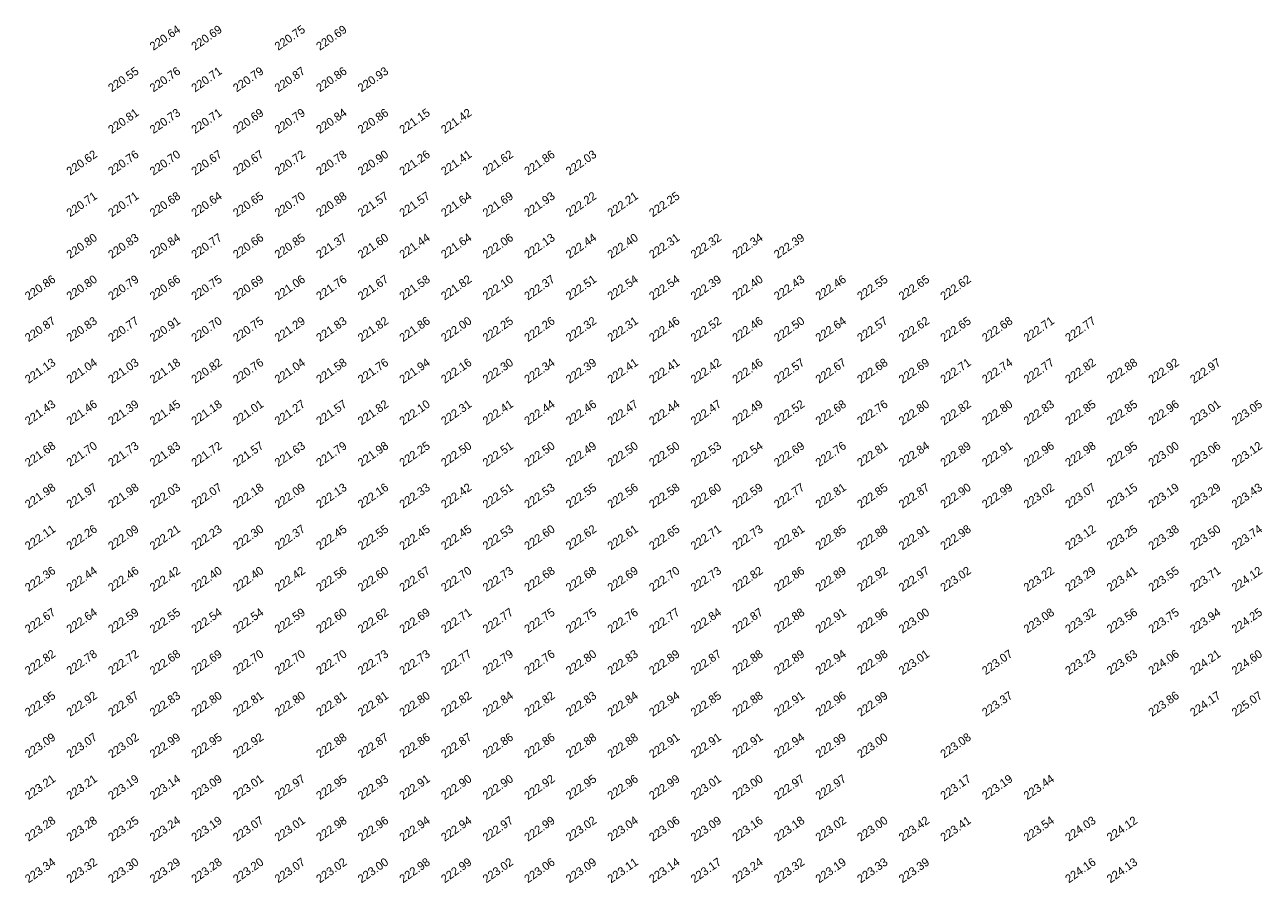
# Model space of a CAD drawing. Extents: x 2322 to 3271, y 4823 to 5326.
# Tile 5 of 10: x 2797 to 2946, y 4928 to 5031. Entities that reach past the tile are written whole.
import ezdxf

# ---------------------------------------------------------------- set-up
doc = ezdxf.new("R2010")
doc.units = 0
doc.header["$MEASUREMENT"] = 0
doc.layers.add('SPOT LEVEL', color=8, linetype='Continuous')

msp = doc.modelspace()

# ---------------------------------------------------------------- texts
at = {"layer": 'SPOT LEVEL'}
for s, p in [('220.64', (2812.59, 5028.22, 444.05)), ('220.69', (2817.59, 5028.22, 444.11)), ('220.75', (2827.59, 5028.22, 444.17)), ('220.69', (2832.59, 5028.22, 444.11)), ('220.55', (2807.59, 5023.22, 443.97)), ('220.76', (2812.59, 5023.22, 444.18)), ('220.71', (2817.59, 5023.22, 444.12)), ('220.79', (2822.59, 5023.22, 444.2)), ('220.87', (2827.59, 5023.22, 444.29)), ('220.86', (2832.59, 5023.22, 444.28)), ('220.93', (2837.59, 5023.22, 444.35)), ('220.81', (2807.59, 5018.22, 444.23)), ('220.73', (2812.59, 5018.22, 444.14)), ('220.71', (2817.59, 5018.22, 444.13)), ('220.69', (2822.59, 5018.22, 444.11)), ('220.79', (2827.59, 5018.22, 444.2)), ('220.84', (2832.59, 5018.22, 444.26)), ('220.86', (2837.59, 5018.22, 444.28)), ('221.15', (2842.59, 5018.22, 444.56)), ('221.42', (2847.59, 5018.22, 444.83)), ('220.62', (2802.59, 5013.22, 444.04)), ('220.76', (2807.59, 5013.22, 444.18)), ('220.70', (2812.59, 5013.22, 444.11)), ('220.67', (2817.59, 5013.22, 444.09)), ('220.67', (2822.59, 5013.22, 444.09)), ('220.72', (2827.59, 5013.22, 444.13)), ('220.78', (2832.59, 5013.22, 444.2)), ('220.90', (2837.59, 5013.22, 444.32)), ('221.26', (2842.59, 5013.22, 444.68)), ('221.41', (2847.59, 5013.22, 444.82)), ('221.62', (2852.59, 5013.22, 445.03)), ('221.86', (2857.59, 5013.22, 445.28)), ('222.03', (2862.59, 5013.22, 445.45)), ('220.71', (2802.59, 5008.22, 444.13)), ('220.71', (2807.59, 5008.22, 444.13)), ('220.68', (2812.59, 5008.22, 444.09)), ('220.64', (2817.59, 5008.22, 444.06)), ('220.65', (2822.59, 5008.22, 444.06)), ('220.70', (2827.59, 5008.22, 444.12)), ('220.88', (2832.59, 5008.22, 444.29)), ('221.57', (2837.59, 5008.22, 444.99)), ('221.57', (2842.59, 5008.22, 444.99)), ('221.64', (2847.59, 5008.22, 445.06)), ('221.69', (2852.59, 5008.22, 445.1)), ('221.93', (2857.59, 5008.22, 445.35)), ('222.22', (2862.59, 5008.22, 445.63)), ('222.21', (2867.59, 5008.22, 445.63)), ('222.25', (2872.59, 5008.22, 445.67)), ('220.80', (2802.59, 5003.22, 444.22)), ('220.83', (2807.59, 5003.22, 444.25)), ('220.84', (2812.59, 5003.22, 444.26)), ('220.77', (2817.59, 5003.22, 444.18)), ('220.66', (2822.59, 5003.22, 444.08)), ('220.85', (2827.59, 5003.22, 444.26)), ('221.37', (2832.59, 5003.22, 444.79)), ('221.60', (2837.59, 5003.22, 445.01)), ('221.44', (2842.59, 5003.22, 444.86)), ('221.64', (2847.59, 5003.22, 445.05)), ('222.06', (2852.59, 5003.22, 445.48)), ('222.13', (2857.59, 5003.22, 445.54)), ('222.44', (2862.59, 5003.22, 445.86)), ('222.40', (2867.59, 5003.22, 445.81)), ('222.31', (2872.59, 5003.22, 445.72)), ('222.32', (2877.59, 5003.22, 445.74)), ('222.34', (2882.59, 5003.22, 445.75)), ('222.39', (2887.59, 5003.22, 445.81)), ('220.86', (2797.59, 4998.22, 444.27)), ('220.80', (2802.59, 4998.22, 444.22)), ('220.79', (2807.59, 4998.22, 444.21)), ('220.66', (2812.59, 4998.22, 444.08)), ('220.75', (2817.59, 4998.22, 444.17)), ('220.69', (2822.59, 4998.22, 444.11)), ('221.06', (2827.59, 4998.22, 444.48)), ('221.76', (2832.59, 4998.22, 445.18)), ('221.67', (2837.59, 4998.22, 445.09)), ('221.58', (2842.59, 4998.22, 445)), ('221.82', (2847.59, 4998.22, 445.24)), ('222.10', (2852.59, 4998.22, 445.52)), ('222.37', (2857.59, 4998.22, 445.79)), ('222.51', (2862.59, 4998.22, 445.93)), ('222.54', (2867.59, 4998.22, 445.96)), ('222.54', (2872.59, 4998.22, 445.96)), ('222.39', (2877.59, 4998.22, 445.8)), ('222.40', (2882.59, 4998.22, 445.82)), ('222.43', (2887.59, 4998.22, 445.84)), ('222.46', (2892.59, 4998.22, 445.88)), ('222.55', (2897.59, 4998.22, 445.96)), ('222.65', (2902.59, 4998.22, 446.06)), ('222.62', (2907.59, 4998.22, 446.04)), ('220.87', (2797.59, 4993.22, 444.29)), ('220.83', (2802.59, 4993.22, 444.25)), ('220.77', (2807.59, 4993.22, 444.19)), ('220.91', (2812.59, 4993.22, 444.33)), ('220.70', (2817.59, 4993.22, 444.12)), ('220.75', (2822.59, 4993.22, 444.16)), ('221.29', (2827.59, 4993.22, 444.71)), ('221.83', (2832.59, 4993.22, 445.25)), ('221.82', (2837.59, 4993.22, 445.24)), ('221.86', (2842.59, 4993.22, 445.27)), ('222.00', (2847.59, 4993.22, 445.42)), ('222.25', (2852.59, 4993.22, 445.67)), ('222.26', (2857.59, 4993.22, 445.68)), ('222.32', (2862.59, 4993.22, 445.74)), ('222.31', (2867.59, 4993.22, 445.73)), ('222.46', (2872.59, 4993.22, 445.88)), ('222.52', (2877.59, 4993.22, 445.94)), ('222.46', (2882.59, 4993.22, 445.87)), ('222.50', (2887.59, 4993.22, 445.91)), ('222.64', (2892.59, 4993.22, 446.06)), ('222.57', (2897.59, 4993.22, 445.99)), ('222.62', (2902.59, 4993.22, 446.04)), ('222.65', (2907.59, 4993.22, 446.07)), ('222.68', (2912.59, 4993.22, 446.1)), ('222.71', (2917.59, 4993.22, 446.13)), ('222.77', (2922.59, 4993.22, 446.19)), ('221.13', (2797.59, 4988.22, 444.54)), ('221.04', (2802.59, 4988.22, 444.45)), ('221.03', (2807.59, 4988.22, 444.45)), ('221.18', (2812.59, 4988.22, 444.6)), ('220.82', (2817.59, 4988.22, 444.24)), ('220.76', (2822.59, 4988.22, 444.18)), ('221.04', (2827.59, 4988.22, 444.46)), ('221.58', (2832.59, 4988.22, 445)), ('221.76', (2837.59, 4988.22, 445.17)), ('221.94', (2842.59, 4988.22, 445.36)), ('222.16', (2847.59, 4988.22, 445.57)), ('222.30', (2852.59, 4988.22, 445.72)), ('222.34', (2857.59, 4988.22, 445.76)), ('222.39', (2862.59, 4988.22, 445.81)), ('222.41', (2867.59, 4988.22, 445.83)), ('222.41', (2872.59, 4988.22, 445.82)), ('222.42', (2877.59, 4988.22, 445.84)), ('222.46', (2882.59, 4988.22, 445.88)), ('222.57', (2887.59, 4988.22, 445.98)), ('222.67', (2892.59, 4988.22, 446.08)), ('222.68', (2897.59, 4988.22, 446.1)), ('222.69', (2902.59, 4988.22, 446.11)), ('222.71', (2907.59, 4988.22, 446.13)), ('222.74', (2912.59, 4988.22, 446.16)), ('222.77', (2917.59, 4988.22, 446.19)), ('222.82', (2922.59, 4988.22, 446.23)), ('222.88', (2927.59, 4988.22, 446.3)), ('222.92', (2932.59, 4988.22, 446.34)), ('222.97', (2937.59, 4988.22, 446.39)), ('221.43', (2797.59, 4983.22, 444.85)), ('221.46', (2802.59, 4983.22, 444.88)), ('221.39', (2807.59, 4983.22, 444.8)), ('221.45', (2812.59, 4983.22, 444.87)), ('221.18', (2817.59, 4983.22, 444.6)), ('221.01', (2822.59, 4983.22, 444.43)), ('221.27', (2827.59, 4983.22, 444.69)), ('221.57', (2832.59, 4983.22, 444.98)), ('221.82', (2837.59, 4983.22, 445.24)), ('222.10', (2842.59, 4983.22, 445.52)), ('222.31', (2847.59, 4983.22, 445.73)), ('222.41', (2852.59, 4983.22, 445.82)), ('222.44', (2857.59, 4983.22, 445.85)), ('222.46', (2862.59, 4983.22, 445.88)), ('222.47', (2867.59, 4983.22, 445.88)), ('222.44', (2872.59, 4983.22, 445.86)), ('222.47', (2877.59, 4983.22, 445.89)), ('222.49', (2882.59, 4983.22, 445.9)), ('222.52', (2887.59, 4983.22, 445.93)), ('222.68', (2892.59, 4983.22, 446.1)), ('222.76', (2897.59, 4983.22, 446.17)), ('222.80', (2902.59, 4983.22, 446.22)), ('222.82', (2907.59, 4983.22, 446.24)), ('222.80', (2912.59, 4983.22, 446.22)), ('222.83', (2917.59, 4983.22, 446.25)), ('222.85', (2922.59, 4983.22, 446.27)), ('222.85', (2927.59, 4983.22, 446.26)), ('222.96', (2932.59, 4983.22, 446.38)), ('223.01', (2937.59, 4983.22, 446.43)), ('223.05', (2942.59, 4983.22, 446.47)), ('221.68', (2797.59, 4978.22, 445.1)), ('221.70', (2802.59, 4978.22, 445.12)), ('221.73', (2807.59, 4978.22, 445.14)), ('221.83', (2812.59, 4978.22, 445.25)), ('221.72', (2817.59, 4978.22, 445.13)), ('221.57', (2822.59, 4978.22, 444.99)), ('221.63', (2827.59, 4978.22, 445.04)), ('221.79', (2832.59, 4978.22, 445.2)), ('221.98', (2837.59, 4978.22, 445.4)), ('222.25', (2842.59, 4978.22, 445.67)), ('222.50', (2847.59, 4978.22, 445.91)), ('222.51', (2852.59, 4978.22, 445.92)), ('222.50', (2857.59, 4978.22, 445.92)), ('222.49', (2862.59, 4978.22, 445.91)), ('222.50', (2867.59, 4978.22, 445.92)), ('222.50', (2872.59, 4978.22, 445.92)), ('222.53', (2877.59, 4978.22, 445.95)), ('222.54', (2882.59, 4978.22, 445.96)), ('222.69', (2887.59, 4978.22, 446.11)), ('222.76', (2892.59, 4978.22, 446.17)), ('222.81', (2897.59, 4978.22, 446.23)), ('222.84', (2902.59, 4978.22, 446.26)), ('222.89', (2907.59, 4978.22, 446.31)), ('222.91', (2912.59, 4978.22, 446.33)), ('222.96', (2917.59, 4978.22, 446.37)), ('222.98', (2922.59, 4978.22, 446.4)), ('222.95', (2927.59, 4978.22, 446.37)), ('223.00', (2932.59, 4978.22, 446.41)), ('223.06', (2937.59, 4978.22, 446.48)), ('223.12', (2942.59, 4978.22, 446.54)), ('221.98', (2797.59, 4973.22, 445.4)), ('221.97', (2802.59, 4973.22, 445.39)), ('221.98', (2807.59, 4973.22, 445.4)), ('222.03', (2812.59, 4973.22, 445.45)), ('222.07', (2817.59, 4973.22, 445.48)), ('222.18', (2822.59, 4973.22, 445.6)), ('222.09', (2827.59, 4973.22, 445.51)), ('222.13', (2832.59, 4973.22, 445.55)), ('222.16', (2837.59, 4973.22, 445.57)), ('222.33', (2842.59, 4973.22, 445.75)), ('222.42', (2847.59, 4973.22, 445.84)), ('222.51', (2852.59, 4973.22, 445.93)), ('222.53', (2857.59, 4973.22, 445.95)), ('222.55', (2862.59, 4973.22, 445.97)), ('222.56', (2867.59, 4973.22, 445.98)), ('222.58', (2872.59, 4973.22, 446)), ('222.60', (2877.59, 4973.22, 446.02)), ('222.59', (2882.59, 4973.22, 446.01)), ('222.77', (2887.59, 4973.22, 446.18)), ('222.81', (2892.59, 4973.22, 446.22)), ('222.85', (2897.59, 4973.22, 446.26)), ('222.87', (2902.59, 4973.22, 446.29)), ('222.90', (2907.59, 4973.22, 446.32)), ('222.99', (2912.59, 4973.22, 446.41)), ('223.02', (2917.59, 4973.22, 446.44)), ('223.07', (2922.59, 4973.22, 446.49)), ('223.15', (2927.59, 4973.22, 446.57)), ('223.19', (2932.59, 4973.22, 446.61)), ('223.29', (2937.59, 4973.22, 446.71)), ('223.43', (2942.59, 4973.22, 446.85)), ('222.11', (2797.59, 4968.22, 445.53)), ('222.26', (2802.59, 4968.22, 445.67)), ('222.09', (2807.59, 4968.22, 445.51)), ('222.21', (2812.59, 4968.22, 445.63)), ('222.23', (2817.59, 4968.22, 445.65)), ('222.30', (2822.59, 4968.22, 445.72)), ('222.37', (2827.59, 4968.22, 445.78)), ('222.45', (2832.59, 4968.22, 445.87)), ('222.55', (2837.59, 4968.22, 445.97)), ('222.45', (2842.59, 4968.22, 445.86)), ('222.45', (2847.59, 4968.22, 445.86)), ('222.53', (2852.59, 4968.22, 445.95)), ('222.60', (2857.59, 4968.22, 446.02)), ('222.62', (2862.59, 4968.22, 446.03)), ('222.61', (2867.59, 4968.22, 446.03)), ('222.65', (2872.59, 4968.22, 446.06)), ('222.71', (2877.59, 4968.22, 446.12)), ('222.73', (2882.59, 4968.22, 446.15)), ('222.81', (2887.59, 4968.22, 446.22)), ('222.85', (2892.59, 4968.22, 446.26)), ('222.88', (2897.59, 4968.22, 446.3)), ('222.91', (2902.59, 4968.22, 446.33)), ('222.98', (2907.59, 4968.22, 446.4)), ('223.12', (2922.59, 4968.22, 446.54)), ('223.25', (2927.59, 4968.22, 446.67)), ('223.38', (2932.59, 4968.22, 446.8)), ('223.50', (2937.59, 4968.22, 446.92)), ('223.74', (2942.59, 4968.22, 447.15)), ('222.36', (2797.59, 4963.22, 445.78)), ('222.44', (2802.59, 4963.22, 445.86)), ('222.46', (2807.59, 4963.22, 445.88)), ('222.42', (2812.59, 4963.22, 445.84)), ('222.40', (2817.59, 4963.22, 445.81)), ('222.40', (2822.59, 4963.22, 445.82)), ('222.42', (2827.59, 4963.22, 445.83)), ('222.56', (2832.59, 4963.22, 445.98)), ('222.60', (2837.59, 4963.22, 446.01)), ('222.67', (2842.59, 4963.22, 446.08)), ('222.70', (2847.59, 4963.22, 446.12)), ('222.73', (2852.59, 4963.22, 446.15)), ('222.68', (2857.59, 4963.22, 446.1)), ('222.68', (2862.59, 4963.22, 446.1)), ('222.69', (2867.59, 4963.22, 446.1)), ('222.70', (2872.59, 4963.22, 446.12)), ('222.73', (2877.59, 4963.22, 446.15)), ('222.82', (2882.59, 4963.22, 446.24)), ('222.86', (2887.59, 4963.22, 446.27)), ('222.89', (2892.59, 4963.22, 446.3)), ('222.92', (2897.59, 4963.22, 446.34)), ('222.97', (2902.59, 4963.22, 446.38)), ('223.02', (2907.59, 4963.22, 446.44)), ('223.22', (2917.59, 4963.22, 446.64)), ('223.29', (2922.59, 4963.22, 446.7)), ('223.41', (2927.59, 4963.22, 446.82)), ('223.55', (2932.59, 4963.22, 446.96)), ('223.71', (2937.59, 4963.22, 447.13)), ('224.12', (2942.59, 4963.22, 447.53)), ('222.67', (2797.59, 4958.22, 446.09)), ('222.77', (2852.59, 4958.22, 446.19)), ('222.77', (2872.59, 4958.22, 446.19)), ('222.87', (2882.59, 4958.22, 446.28)), ('222.64', (2802.59, 4958.22, 446.06)), ('222.59', (2807.59, 4958.22, 446.01)), ('222.55', (2812.59, 4958.22, 445.97)), ('222.54', (2817.59, 4958.22, 445.95)), ('222.54', (2822.59, 4958.22, 445.96)), ('222.59', (2827.59, 4958.22, 446)), ('222.60', (2832.59, 4958.22, 446.01)), ('222.62', (2837.59, 4958.22, 446.03)), ('222.69', (2842.59, 4958.22, 446.11)), ('222.71', (2847.59, 4958.22, 446.13)), ('222.75', (2857.59, 4958.22, 446.16)), ('222.75', (2862.59, 4958.22, 446.16)), ('222.76', (2867.59, 4958.22, 446.18)), ('222.84', (2877.59, 4958.22, 446.26)), ('222.88', (2887.59, 4958.22, 446.3)), ('222.91', (2892.59, 4958.22, 446.33)), ('222.96', (2897.59, 4958.22, 446.38)), ('223.00', (2902.59, 4958.22, 446.42)), ('223.08', (2917.59, 4958.22, 446.5)), ('223.32', (2922.59, 4958.22, 446.73)), ('223.56', (2927.59, 4958.22, 446.98)), ('223.75', (2932.59, 4958.22, 447.17)), ('223.94', (2937.59, 4958.22, 447.36)), ('224.25', (2942.59, 4958.22, 447.66)), ('222.82', (2797.59, 4953.22, 446.24)), ('222.78', (2802.59, 4953.22, 446.19)), ('222.72', (2807.59, 4953.22, 446.14)), ('222.68', (2812.59, 4953.22, 446.1)), ('222.69', (2817.59, 4953.22, 446.11)), ('222.70', (2822.59, 4953.22, 446.11)), ('222.70', (2827.59, 4953.22, 446.11)), ('222.70', (2832.59, 4953.22, 446.12)), ('222.73', (2837.59, 4953.22, 446.14)), ('222.73', (2842.59, 4953.22, 446.15)), ('222.77', (2847.59, 4953.22, 446.18)), ('222.79', (2852.59, 4953.22, 446.2)), ('222.76', (2857.59, 4953.22, 446.18)), ('222.80', (2862.59, 4953.22, 446.22)), ('222.83', (2867.59, 4953.22, 446.25)), ('222.89', (2872.59, 4953.22, 446.31)), ('222.87', (2877.59, 4953.22, 446.29)), ('222.88', (2882.59, 4953.22, 446.3)), ('222.89', (2887.59, 4953.22, 446.31)), ('222.94', (2892.59, 4953.22, 446.35)), ('222.98', (2897.59, 4953.22, 446.4)), ('223.01', (2902.59, 4953.22, 446.42)), ('223.07', (2912.59, 4953.22, 446.49)), ('223.23', (2922.59, 4953.22, 446.65)), ('223.63', (2927.59, 4953.22, 447.05)), ('224.06', (2932.59, 4953.22, 447.48)), ('224.21', (2937.59, 4953.22, 447.63)), ('224.60', (2942.59, 4953.22, 448.02)), ('222.95', (2797.59, 4948.22, 446.37)), ('222.92', (2802.59, 4948.22, 446.34)), ('222.87', (2807.59, 4948.22, 446.29)), ('222.83', (2812.59, 4948.22, 446.25)), ('222.80', (2817.59, 4948.22, 446.22)), ('222.81', (2822.59, 4948.22, 446.23)), ('222.80', (2827.59, 4948.22, 446.22)), ('222.81', (2832.59, 4948.22, 446.22)), ('222.81', (2837.59, 4948.22, 446.22)), ('222.80', (2842.59, 4948.22, 446.21)), ('222.82', (2847.59, 4948.22, 446.24)), ('222.84', (2852.59, 4948.22, 446.25)), ('222.82', (2857.59, 4948.22, 446.24)), ('222.83', (2862.59, 4948.22, 446.24)), ('222.84', (2867.59, 4948.22, 446.25)), ('222.94', (2872.59, 4948.22, 446.35)), ('222.85', (2877.59, 4948.22, 446.26)), ('222.88', (2882.59, 4948.22, 446.3)), ('222.91', (2887.59, 4948.22, 446.33)), ('222.96', (2892.59, 4948.22, 446.38)), ('222.99', (2897.59, 4948.22, 446.41)), ('223.37', (2912.59, 4948.22, 446.78)), ('223.86', (2932.59, 4948.22, 447.27)), ('224.17', (2937.59, 4948.22, 447.59)), ('225.07', (2942.59, 4948.22, 448.49)), ('223.09', (2797.59, 4943.22, 446.5)), ('223.07', (2802.59, 4943.22, 446.49)), ('223.02', (2807.59, 4943.22, 446.44)), ('222.99', (2812.59, 4943.22, 446.4)), ('222.95', (2817.59, 4943.22, 446.36)), ('222.92', (2822.59, 4943.22, 446.34)), ('222.88', (2832.59, 4943.22, 446.3)), ('222.87', (2837.59, 4943.22, 446.28)), ('222.86', (2842.59, 4943.22, 446.28)), ('222.87', (2847.59, 4943.22, 446.28)), ('222.86', (2852.59, 4943.22, 446.27)), ('222.86', (2857.59, 4943.22, 446.27)), ('222.88', (2862.59, 4943.22, 446.3)), ('222.88', (2867.59, 4943.22, 446.3)), ('222.91', (2872.59, 4943.22, 446.33)), ('222.91', (2877.59, 4943.22, 446.33)), ('222.91', (2882.59, 4943.22, 446.33)), ('222.94', (2887.59, 4943.22, 446.35)), ('222.99', (2892.59, 4943.22, 446.4)), ('223.00', (2897.59, 4943.22, 446.42)), ('223.08', (2907.59, 4943.22, 446.49)), ('223.21', (2797.59, 4938.22, 446.62)), ('223.21', (2802.59, 4938.22, 446.63)), ('223.19', (2807.59, 4938.22, 446.6)), ('223.14', (2812.59, 4938.22, 446.56)), ('223.09', (2817.59, 4938.22, 446.5)), ('223.01', (2822.59, 4938.22, 446.43)), ('222.97', (2827.59, 4938.22, 446.39)), ('222.95', (2832.59, 4938.22, 446.37)), ('222.93', (2837.59, 4938.22, 446.34)), ('222.91', (2842.59, 4938.22, 446.32)), ('222.90', (2847.59, 4938.22, 446.31)), ('222.90', (2852.59, 4938.22, 446.31)), ('222.92', (2857.59, 4938.22, 446.34)), ('222.95', (2862.59, 4938.22, 446.37)), ('222.96', (2867.59, 4938.22, 446.38)), ('222.99', (2872.59, 4938.22, 446.4)), ('223.01', (2877.59, 4938.22, 446.42)), ('223.00', (2882.59, 4938.22, 446.41)), ('222.97', (2887.59, 4938.22, 446.39)), ('222.97', (2892.59, 4938.22, 446.39)), ('223.17', (2907.59, 4938.22, 446.59)), ('223.19', (2912.59, 4938.22, 446.61)), ('223.44', (2917.59, 4938.22, 446.85)), ('223.28', (2797.59, 4933.22, 446.7)), ('223.28', (2802.59, 4933.22, 446.7)), ('223.25', (2807.59, 4933.22, 446.67)), ('223.24', (2812.59, 4933.22, 446.66)), ('223.19', (2817.59, 4933.22, 446.61)), ('223.07', (2822.59, 4933.22, 446.49)), ('223.01', (2827.59, 4933.22, 446.43)), ('222.98', (2832.59, 4933.22, 446.4)), ('222.96', (2837.59, 4933.22, 446.38)), ('222.94', (2842.59, 4933.22, 446.36)), ('222.94', (2847.59, 4933.22, 446.35)), ('222.97', (2852.59, 4933.22, 446.38)), ('222.99', (2857.59, 4933.22, 446.41)), ('223.02', (2862.59, 4933.22, 446.43)), ('223.04', (2867.59, 4933.22, 446.45)), ('223.06', (2872.59, 4933.22, 446.48)), ('223.09', (2877.59, 4933.22, 446.51)), ('223.16', (2882.59, 4933.22, 446.58)), ('223.18', (2887.59, 4933.22, 446.6)), ('223.02', (2892.59, 4933.22, 446.44)), ('223.00', (2897.59, 4933.22, 446.42)), ('223.42', (2902.59, 4933.22, 446.83)), ('223.41', (2907.59, 4933.22, 446.83)), ('223.54', (2917.59, 4933.22, 446.96)), ('224.03', (2922.59, 4933.22, 447.45)), ('224.12', (2927.59, 4933.22, 447.53)), ('223.34', (2797.59, 4928.22, 446.75)), ('223.32', (2802.59, 4928.22, 446.74)), ('223.30', (2807.59, 4928.22, 446.72)), ('223.29', (2812.59, 4928.22, 446.7)), ('223.28', (2817.59, 4928.22, 446.69)), ('223.20', (2822.59, 4928.22, 446.62)), ('223.07', (2827.59, 4928.22, 446.49)), ('223.02', (2832.59, 4928.22, 446.44)), ('223.00', (2837.59, 4928.22, 446.42)), ('222.98', (2842.59, 4928.22, 446.4)), ('222.99', (2847.59, 4928.22, 446.4)), ('223.02', (2852.59, 4928.22, 446.44)), ('223.06', (2857.59, 4928.22, 446.48)), ('223.09', (2862.59, 4928.22, 446.5)), ('223.11', (2867.59, 4928.22, 446.53)), ('223.14', (2872.59, 4928.22, 446.56)), ('223.17', (2877.59, 4928.22, 446.59)), ('223.24', (2882.59, 4928.22, 446.66)), ('223.32', (2887.59, 4928.22, 446.73)), ('223.19', (2892.59, 4928.22, 446.6)), ('223.33', (2897.59, 4928.22, 446.75)), ('223.39', (2902.59, 4928.22, 446.81)), ('224.16', (2922.59, 4928.22, 447.58)), ('224.13', (2927.59, 4928.22, 447.55))]:
    msp.add_text(s, height=1, rotation=35, dxfattribs=at).set_placement(p)

doc.saveas('drawing.dxf')
